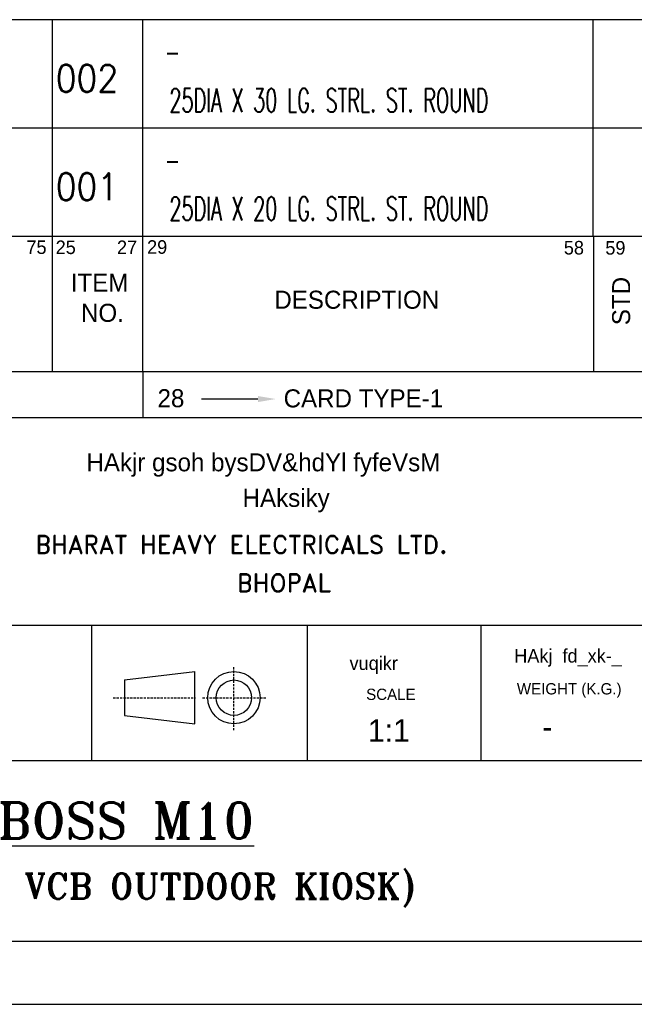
# Model space of a CAD drawing. Extents: x -428 to -177, y -798 to -501.
# Tile 4 of 6: x -368 to -300, y -798 to -688. Entities that reach past the tile are written whole.
import ezdxf
from ezdxf.enums import TextEntityAlignment as Align

# ---------------------------------------------------------------- set-up
doc = ezdxf.new("R2010")
doc.units = 0
doc.header["$MEASUREMENT"] = 0
doc.linetypes.add('HIDDEN', pattern=[0.375, 0.25, -0.125])
doc.layers.get('0').update_dxf_attribs({"linetype": 'CONTINUOUS'})
for name, color, linetype in [('3', 1, 'CONTINUOUS'), ('BOM', 5, 'CONTINUOUS'), ('TEXT', 3, 'CONTINUOUS'), ('TXT', 2, 'CONTINUOUS')]:
    doc.layers.add(name, color=color, linetype=linetype)
doc.styles.add('HINDI', font='hindi')
doc.styles.add('ROMAND', font='romand')
doc.styles.add('ROMANS', font='romans')
doc.styles.add('ROMANT', font='romant.shx')

# ---------------------------------------------------------------- blocks, each defined once
blk = doc.blocks.new('A4')
for p, q in [((20, 65), (203, 65)), ((20, 42), (203, 42)), ((68.42, 27), (68.42, 42)), ((92.33, 27), (92.33, 42)), ((111.58, 27), (111.58, 42)), ((20, 27), (203, 27)), ((20.01, 7), (203, 7)), ((0, 0), (210, 0))]:
    blk.add_line(p, q)
at = {"layer": 'BOM'}
for p, q in [((20, 85.09), (203, 85.09)), ((64.03, 85.09), (64.03, 70.09)), ((74.03, 85.09), (74.03, 70.09)), ((124.03, 85.09), (124.03, 70.09)), ((20, 70.09), (203, 70.09))]:
    blk.add_line(p, q, dxfattribs=at)
at = {"layer": 'BOM', "color": 5}
for p, q in [((74.08, 70), (74.08, 65)), ((86.83, 67.06), (80.6, 67.06))]:
    blk.add_line(p, q, dxfattribs=at)
blk.add_solid([(86.83, 67.39), (86.83, 66.72), (88.83, 67.06)], dxfattribs=at)
at = {"layer": 'TEXT', "linetype": 'HIDDEN'}
for p, q in [((84.18, 30.36), (84.18, 37.41)), ((70.8, 33.97), (79.9, 33.97)), ((80.71, 33.97), (87.76, 33.97))]:
    blk.add_line(p, q, dxfattribs=at)
at = {"layer": 'TEXT'}
for p, q in [((72.05, 35.93), (79.84, 36.87)), ((79.84, 31.07), (79.84, 36.87)), ((72.05, 35.93), (72.05, 32)), ((72.05, 32), (79.84, 31.07))]:
    blk.add_line(p, q, dxfattribs=at)
for radius in [2.9, 1.96]:
    blk.add_circle((84.18, 33.97), radius, dxfattribs=at)
at = {"style": 'HINDI'}
for s, height, p in [('HAkjr gsoh bysDV&hdYl fyfeVsM', 2, (67.82, 59.05)), ('HAksiky', 2, (85.14, 55.11)), ('HAkj  fd_xk-_', 1.5, (115.26, 37.86)), ('vuqikr', 1.5, (97, 37.04))]:
    blk.add_text(s, height=height, dxfattribs=at).set_placement(p)
at = {"style": 'ROMANS'}
for tag, p, width in [('SHTNO', (13.78, 110.33), 0.8), ('REV_NO', (13.8, 101.04), 0.8), ('DRG_NO', (13.88, 72.7), 0.9)]:
    blk.add_attdef(tag, p, '', height=2.8, rotation=90, dxfattribs=dict(at, width=width))
at = {"color": 7, "style": 'ROMANS'}
for tag, height, p in [('DRN_BY', 2, (149.82, 56.82)), ('DRN_DATE', 1.5, (180.8, 56.66)), ('CHD_BY', 2, (149.82, 50.82)), ('CHD_DATE', 1.5, (180.7, 51.14)), ('APP_BY', 2, (149.82, 44.81)), ('APP_DATE', 1.5, (180.7, 44.64)), ('SCALE', 2.5, (100.77, 30.22)), ('ITNO', 2.5, (181.7, 30.87)), ('NOIT', 2.5, (197.04, 30.38)), ('REFTOASSY', 2.5, (147.44, 29.6)), ('REV_NO', 3.5, (197.3, 16.45)), ('SHTNO', 2.5, (157.79, 10.06)), ('NOSHT', 2.5, (199.43, 10.04))]:
    blk.add_attdef(tag, text='', height=height, dxfattribs=at).set_placement(p, align=Align.MIDDLE)
for tag, p, height in [('DRN_SIGN', (159.64, 55.29), 1), ('CHD_SIGN', (159.2, 49.18), 1), ('APP_SIGN', (159.2, 43.06), 1), ('TITLE1', (42.35, 16.76), 3.5), ('TITLE2', (42.35, 10.55), 3.5)]:
    blk.add_attdef(tag, p, '', height=height, dxfattribs=at)
at = {"color": 7, "style": 'ROMANS', "width": 0.8}
blk.add_attdef('WEIGHT', text='', height=2.3, dxfattribs=at).set_placement((119.67, 29.96), align=Align.MIDDLE)
at = {"color": 7, "style": 'ROMANS', "width": 1.5}
blk.add_attdef('DRG_NO', (133.59, 15.09), '', height=3.5, dxfattribs=at)
at = {"layer": 'BOM', "color": 5}
for s, height, p in [('75', 1.5, (61.17, 83.13)), ('25', 1.5, (64.41, 83.12)), ('27', 1.5, (71.21, 83.12)), ('29', 1.5, (74.55, 83.15)), ('58', 1.5, (120.76, 83.07)), ('59', 1.5, (125.36, 83.06)), ('ITEM', 2, (66.09, 78.94)), ('DESCRIPTION', 2, (88.66, 77.06)), ('NO.', 2, (67.22, 75.61)), ('28', 2, (75.71, 66.15)), ('CARD TYPE-1', 2, (89.69, 66.13))]:
    blk.add_text(s, height=height, dxfattribs=at).set_placement(p)
blk.add_text('STD', height=2, rotation=90, dxfattribs=at).set_placement((128.11, 75.24))
at = {"layer": 'TEXT', "style": 'ROMAND'}
for s, p in [('BHARAT HEAVY ELECTRICALS LTD.', (62.18, 49.94)), ('BHOPAL', (84.53, 45.69))]:
    blk.add_text(s, height=2, dxfattribs=at).set_placement(p)
at = {"layer": 'TEXT'}
for s, p in [('SCALE', (98.84, 33.72)), ('WEIGHT (K.G.)', (115.55, 34.33))]:
    blk.add_text(s, height=1.25, dxfattribs=at).set_placement(p)
blk = doc.blocks.new('var0_btemplatea4')
at = {"color": 3}
for p, q in [((7.15, 85.5), (190.11, 85.5)), ((51.17, 73.5), (51.17, 85.5)), ((61.17, 73.5), (61.17, 85.5)), ((111.11, 73.5), (111.11, 85.5)), ((7.15, 73.5), (190.11, 73.5))]:
    blk.add_line(p, q, dxfattribs=at)
at = {"style": 'ROMANS', "flags": 4}
for tag, p in [('UT_O_QTY', (161.12, 73.69)), ('A/C', (155.9, 75.34))]:
    blk.add_attdef(tag, p, '', height=3, rotation=90, dxfattribs=at)
at = {"style": 'ROMANS'}
blk.add_attdef('WEIGHT', text='', height=3, dxfattribs=at).set_placement((168.24, 80.12), align=Align.BOTTOM_LEFT)
at = {"style": 'ROMANS', "flags": 4}
for tag, p, height, width in [('ITEM_DESC', (63.6, 80.65), 2.6, 0.6), ('IT_NO', (51.52, 77.5), 3, 0.9)]:
    blk.add_attdef(tag, p, '', height=height, dxfattribs=dict(at, width=width))
for tag, p in [('MAT_CODE', (133.44, 80.86)), ('MAT_SPEC', (134.17, 74.56))]:
    blk.add_attdef(tag, text='', height=2.8, dxfattribs=at).set_placement(p, align=Align.CENTER)
for tag, height, width, p in [('REMARKS', 3, 0.7, (7.27, 77.08)), ('ITEM_SIZE', 2.6, 0.6, (64.13, 74.48))]:
    blk.add_attdef(tag, text='', height=height, dxfattribs=dict(at, width=width)).set_placement(p, align=Align.BOTTOM_LEFT)
at = {"style": 'ROMANS', "width": 0.9, "flags": 4}
blk.add_attdef('STD_NO', text='', height=3, dxfattribs=at).set_placement((110.91, 79.08), align=Align.MIDDLE_LEFT)
at = {"style": 'ROMANS', "flags": 4}
blk.add_attdef('QTY', text='', height=3, dxfattribs=at).set_placement((180.5, 74.88), align=Align.RIGHT)

msp = doc.modelspace()

# ---------------------------------------------------------------- block references
at = {"layer": '3', "ltscale": 5}
msp.add_blockref('A4', (-428.47, -797.58), dxfattribs=at)
ref = msp.add_blockref('var0_btemplatea4', (-415.58, -773.99), dxfattribs=at)
ref.add_attrib('ITEM_DESC', '-', (-351.98, -693.34), dxfattribs={"layer": '0', "height": 2.6, "style": 'ROMANS', "width": 0.6})
ref.add_attrib('IT_NO', '002', (-364.06, -696.5), dxfattribs={"layer": '0', "height": 3, "style": 'ROMANS', "width": 0.9})
ref.add_attrib('ITEM_SIZE', '25DIA X 30 LG. STRL. ST. ROUND', dxfattribs={"layer": '0', "height": 2.6, "style": 'ROMANS', "width": 0.6}).set_placement((-351.45, -699.51), align=Align.BOTTOM_LEFT)
ref = msp.add_blockref('var0_btemplatea4', (-415.58, -785.99), dxfattribs=at)
ref.add_attrib('ITEM_DESC', '-', (-351.98, -705.34), dxfattribs={"layer": '0', "height": 2.6, "style": 'ROMANS', "width": 0.6})
ref.add_attrib('IT_NO', '001', (-364.06, -708.5), dxfattribs={"layer": '0', "height": 3, "style": 'ROMANS', "width": 0.9})
ref.add_attrib('ITEM_SIZE', '25DIA X 20 LG. STRL. ST. ROUND', dxfattribs={"layer": '0', "height": 2.6, "style": 'ROMANS', "width": 0.6}).set_placement((-351.45, -711.51), align=Align.BOTTOM_LEFT)

# ---------------------------------------------------------------- texts
at = {"layer": 'TXT', "linetype": 'Continuous'}
for s, p in [('1:1', (-329.44, -768.5)), ('-', (-310.09, -768.07))]:
    msp.add_text(s, height=2.5, dxfattribs=at).set_placement(p)
at = {"layer": 'TXT', "linetype": 'Continuous', "style": 'ROMANT'}
for s, height, p in [('%%uBOSS M10', 4, (-370.49, -779.22)), ('(12 KV, VCB OUTDOOR KIOSK)', 2.8, (-384.22, -785.88))]:
    msp.add_text(s, height=height, dxfattribs=at).set_placement(p)

doc.saveas('drawing.dxf')
